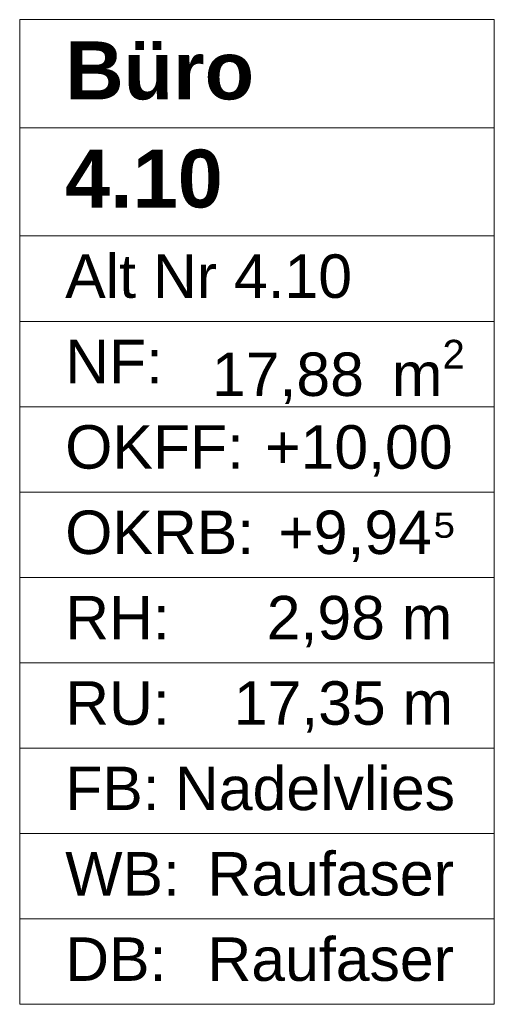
# Model space of a CAD drawing. Header units: metres. Extents: x -3.6 to 84.5, y -11 to 16.8.
# Tile 153 of 161: x 24.7 to 25.5, y 11.1 to 12.8. Entities that reach past the tile are written whole.
import ezdxf

# ---------------------------------------------------------------- set-up
doc = ezdxf.new("R2010")
doc.units = ezdxf.units.M
doc.header["$MEASUREMENT"] = 0
doc.layers.add('401 - Zone.Raum_ Raumbegrenzung_ Whg.', color=7, linetype='Continuous')
doc.styles.add('ERSTELLTER_STIL_1', font='txt')
doc.styles.add('ERSTELLTER_STIL_2', font='txt')

msp = doc.modelspace()

# ---------------------------------------------------------------- linework, layer by layer
at = {"layer": '401 - Zone.Raum_ Raumbegrenzung_ Whg.', "color": 7, "linetype": 'Continuous', "lineweight": 9}
for p, q in [((25.5179, 12.7583), (24.6991, 12.7583)), ((24.6991, 12.7583), (24.6991, 11.0591)), ((24.6991, 12.7583), (25.5179, 12.7583)), ((24.6991, 12.5716), (24.6991, 12.7583)), ((25.5179, 11.0591), (25.5179, 12.7583)), ((25.5179, 12.7583), (25.5179, 12.5716)), ((25.5179, 12.5716), (24.6991, 12.5716)), ((24.6991, 12.5716), (25.5179, 12.5716)), ((24.6991, 12.385), (24.6991, 12.5716)), ((25.5179, 12.5716), (25.5179, 12.385)), ((25.5179, 12.385), (24.6991, 12.385)), ((24.6991, 12.385), (25.5179, 12.385)), ((24.6991, 12.2377), (24.6991, 12.385)), ((25.5179, 12.385), (25.5179, 12.2377)), ((25.5179, 12.2377), (24.6991, 12.2377)), ((24.6991, 12.2377), (25.5179, 12.2377)), ((24.6991, 12.0904), (24.6991, 12.2377)), ((25.5179, 12.2377), (25.5179, 12.0904)), ((25.5179, 12.0904), (24.6991, 12.0904)), ((24.6991, 12.0904), (25.5179, 12.0904)), ((24.6991, 11.9431), (24.6991, 12.0904)), ((25.5179, 12.0904), (25.5179, 11.9431)), ((25.5179, 11.9431), (24.6991, 11.9431)), ((24.6991, 11.9431), (25.5179, 11.9431)), ((24.6991, 11.7958), (24.6991, 11.9431)), ((25.5179, 11.9431), (25.5179, 11.7958)), ((25.5179, 11.7958), (24.6991, 11.7958)), ((24.6991, 11.7958), (25.5179, 11.7958)), ((24.6991, 11.6484), (24.6991, 11.7958)), ((25.5179, 11.7958), (25.5179, 11.6484)), ((25.5179, 11.6484), (24.6991, 11.6484)), ((24.6991, 11.6484), (25.5179, 11.6484)), ((24.6991, 11.5011), (24.6991, 11.6484)), ((25.5179, 11.6484), (25.5179, 11.5011)), ((25.5179, 11.5011), (24.6991, 11.5011)), ((24.6991, 11.5011), (25.5179, 11.5011)), ((24.6991, 11.3538), (24.6991, 11.5011)), ((25.5179, 11.5011), (25.5179, 11.3538)), ((25.5179, 11.3538), (24.6991, 11.3538)), ((24.6991, 11.3538), (25.5179, 11.3538)), ((24.6991, 11.2065), (24.6991, 11.3538)), ((25.5179, 11.3538), (25.5179, 11.2065)), ((25.5179, 11.2065), (24.6991, 11.2065)), ((24.6991, 11.2065), (25.5179, 11.2065)), ((24.6991, 11.0591), (24.6991, 11.2065)), ((25.5179, 11.2065), (25.5179, 11.0591)), ((24.6991, 11.0591), (25.5179, 11.0591)), ((25.5179, 11.0591), (24.6991, 11.0591))]:
    msp.add_line(p, q, dxfattribs=at)

# ---------------------------------------------------------------- texts
at = {"layer": '401 - Zone.Raum_ Raumbegrenzung_ Whg.', "color": 7, "lineweight": 9, "attachment_point": 1}
for s, insert, char_height, style in [('\\A1;{\\pqj;\\pt0;\\fArial|b1|i0|c0|p38;}', (25.4394, 12.7435), 0.1, 'ERSTELLTER_STIL_1'), ('\\A1;{\\pqj;\\pt0;\\fArial|b1|i0|c0|p38;Büro}', (24.7776, 12.7207), 0.1, 'ERSTELLTER_STIL_1'), ('\\A1;{\\pqj;\\pt0;\\fArial|b1|i0|c0|p38;}', (25.4394, 12.5569), 0.1, 'ERSTELLTER_STIL_1'), ('\\A1;{\\pql;\\pt0;\\fArial|b1|i0|c0|p38;4.10}', (24.7776, 12.5341), 0.1, 'ERSTELLTER_STIL_1'), ('\\A1;{\\pqj;\\pt0;\\fArial|b0|i0|c0|p38;}', (25.4394, 12.3703), 0.075, 'ERSTELLTER_STIL_2'), ('\\A1;{\\pqj;\\pt0;\\fArial|b0|i0|c0|p38;Alt Nr 4.10}', (24.7776, 12.3532), 0.075, 'ERSTELLTER_STIL_2'), ('\\A1;{\\pqj;\\pt0;\\fArial|b0|i0|c0|p38;NF: }', (24.7776, 12.2058), 0.075, 'ERSTELLTER_STIL_2'), ('\\A1;{\\pql;\\pt0,0.05;\\fArial|b0|i0|c0|p38;17,88\\fArial|b0|i0|c0|p38;\\A1{\\H.66x;\\S^  ;}\\fArial|b0|i0|c0|p38; m\\fArial|b0|i0|c0|p38;\\A1{\\H.66x;\\S2^  ;}}', (25.0308, 12.2058), 0.075, 'ERSTELLTER_STIL_2'), ('\\A1;{\\pqj;\\pt0;\\fArial|b0|i0|c0|p38;OKFF: }', (24.7776, 12.0585), 0.075, 'ERSTELLTER_STIL_2'), ('\\A1;{\\pqj;\\pt0;\\fArial|b0|i0|c0|p38;+10,00}', (25.1226, 12.0585), 0.075, 'ERSTELLTER_STIL_2'), ('\\A1;{\\pqj;\\pt0;\\fArial|b0|i0|c0|p38;OKRB: }', (24.7776, 11.9112), 0.075, 'ERSTELLTER_STIL_2'), ('\\A1;{\\pqj;\\pt0;\\fArial|b0|i0|c0|p38;+9,94⁵}', (25.1452, 11.9112), 0.075, 'ERSTELLTER_STIL_2'), ('\\A1;{\\pqj;\\pt0;\\fArial|b0|i0|c0|p38;RH: }', (24.7776, 11.7639), 0.075, 'ERSTELLTER_STIL_2'), ('\\A1;{\\pqj;\\pt0;\\fArial|b0|i0|c0|p38;2,98 m}', (25.1253, 11.7639), 0.075, 'ERSTELLTER_STIL_2'), ('\\A1;{\\pqj;\\pt0;\\fArial|b0|i0|c0|p38;RU: }', (24.7776, 11.6166), 0.075, 'ERSTELLTER_STIL_2'), ('\\A1;{\\pqj;\\pt0;\\fArial|b0|i0|c0|p38;17,35 m}', (25.0684, 11.6166), 0.075, 'ERSTELLTER_STIL_2'), ('\\A1;{\\pqj;\\pt0;\\fArial|b0|i0|c0|p38;FB: }', (24.7776, 11.4692), 0.075, 'ERSTELLTER_STIL_2'), ('\\A1;{\\pqj;\\pt0;\\fArial|b0|i0|c0|p38;Nadelvlies}', (24.9669, 11.4692), 0.075, 'ERSTELLTER_STIL_2'), ('\\A1;{\\pqj;\\pt0;\\fArial|b0|i0|c0|p38;WB: }', (24.7776, 11.3219), 0.075, 'ERSTELLTER_STIL_2'), ('\\A1;{\\pqj;\\pt0;\\fArial|b0|i0|c0|p38;Raufaser}', (25.0231, 11.3219), 0.075, 'ERSTELLTER_STIL_2'), ('\\A1;{\\pqj;\\pt0;\\fArial|b0|i0|c0|p38;Raufaser}', (25.0231, 11.1746), 0.075, 'ERSTELLTER_STIL_2'), ('\\A1;{\\pqj;\\pt0;\\fArial|b0|i0|c0|p38;DB: }', (24.7776, 11.1746), 0.075, 'ERSTELLTER_STIL_2')]:
    msp.add_mtext(s, dxfattribs=dict(at, insert=insert, char_height=char_height, style=style))

doc.saveas('drawing.dxf')
